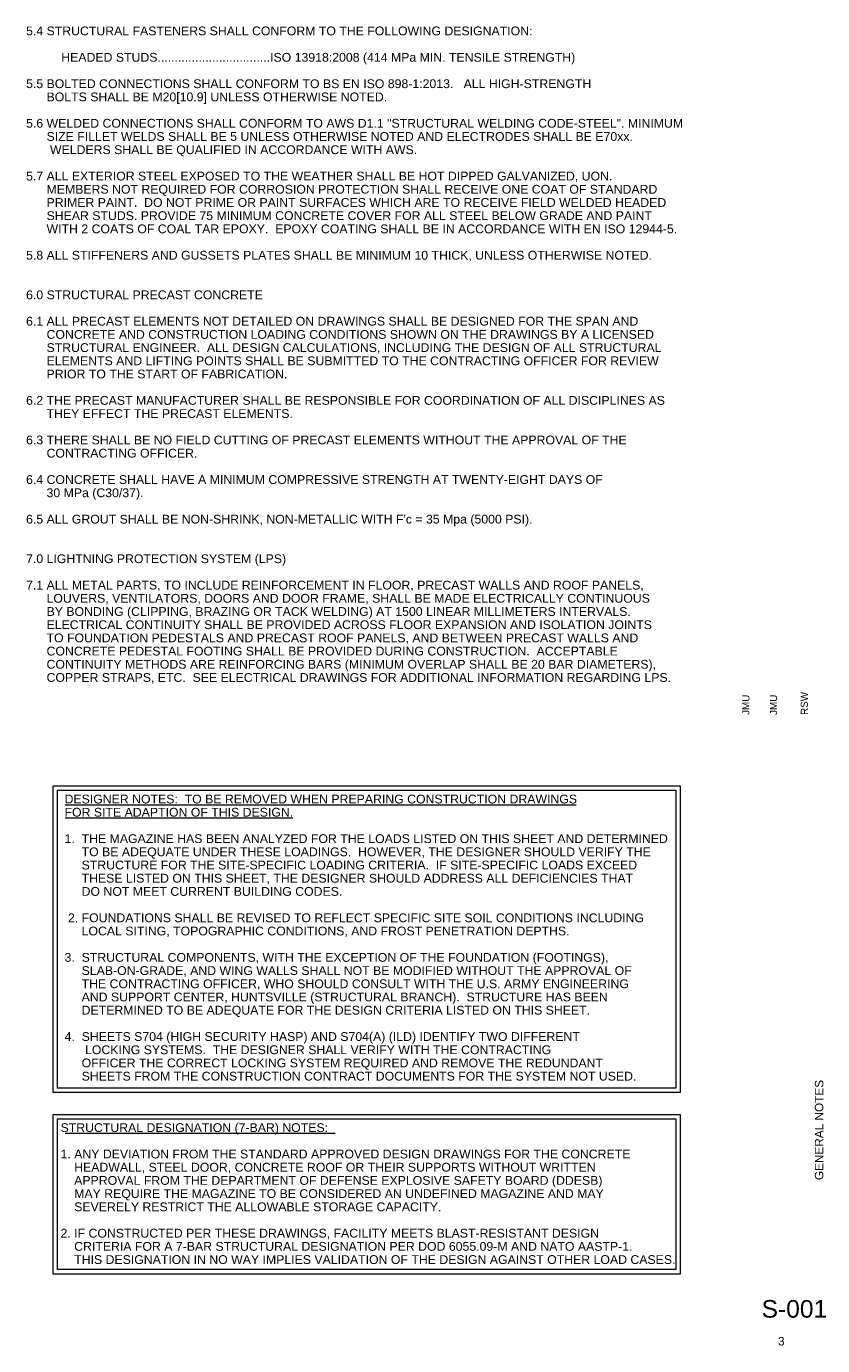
# Paper-space layout 'Layout1' of a CAD drawing. Header units: inches. Extents: x 2.1 to 32.3, y 1.3 to 20.4.
# Tile 2 of 2: x 21 to 32.3, y 1.7 to 20.4. Entities that reach past the tile are written whole.
import ezdxf
from ezdxf.enums import TextEntityAlignment as Align

# ---------------------------------------------------------------- set-up
doc = ezdxf.new("R2010")
doc.units = ezdxf.units.IN
doc.header["$MEASUREMENT"] = 0
doc.layers.add('G-ANNO-TEXT', color=7, linetype='Continuous', lineweight=0)
doc.layers.add('G-ANNO-TTLB', color=4, linetype='Continuous', lineweight=40)
doc.styles.add('Style-Arial', font='arial.ttf')
doc.styles.add('Title Block - General', font='arial.ttf', dxfattribs={"height": 0.12})
doc.styles.add('Title Block - Project Info', font='arial.ttf', dxfattribs={"height": 0.12})
doc.styles.add('Title Block - Small', font='arial.ttf', dxfattribs={"height": 0.1})

psp = doc.layouts.get("Layout1")

# ---------------------------------------------------------------- linework, layer by layer
at = {"layer": 'G-ANNO-TEXT', "color": 7, "linetype": 'Continuous', "lineweight": 0}
for p, q in [((21.51, 9.344), (28.774, 9.344)), ((21.51, 9.157), (24.744, 9.157)), ((21.51, 4.675), (25.35, 4.675))]:
    psp.add_line(p, q, dxfattribs=at)
at = {"layer": 'G-ANNO-TEXT', "color": 7, "linetype": 'Continuous', "lineweight": 0, "flags": 128}
for points in [[(21.339, 9.613), (30.254, 9.613), (30.254, 5.255), (21.339, 5.255), (21.339, 9.613)], [(21.402, 9.55), (30.192, 9.55), (30.192, 5.317), (21.402, 5.317), (21.402, 9.55)], [(21.339, 4.943), (30.254, 4.943), (30.254, 2.673), (21.339, 2.673), (21.339, 4.943)], [(21.402, 4.881), (30.192, 4.881), (30.192, 2.736), (21.402, 2.736), (21.402, 4.881)]]:
    psp.add_lwpolyline(points, close=True, dxfattribs=at)

# ---------------------------------------------------------------- texts
at = {"layer": 'G-ANNO-TEXT', "insert": (20.954, 20.404), "char_height": 0.125, "width": 18.80736, "attachment_point": 1, "line_spacing_factor": 0.9, "style": 'Style-Arial'}
psp.add_mtext('5.4 STRUCTURAL FASTENERS SHALL CONFORM TO THE FOLLOWING DESIGNATION:\\P\\P^IHEADED STUDS.................................ISO 13918:2008 (414 MPa MIN. TENSILE STRENGTH)\\P\\P5.5 BOLTED CONNECTIONS SHALL CONFORM TO BS EN ISO 898-1:2013.   ALL HIGH-STRENGTH\\P      BOLTS SHALL BE M20[10.9] UNLESS OTHERWISE NOTED.\\P\\P5.6 WELDED CONNECTIONS SHALL CONFORM TO AWS D1.1 "STRUCTURAL WELDING CODE-STEEL". MINIMUM\\P      SIZE FILLET WELDS SHALL BE 5 UNLESS OTHERWISE NOTED AND ELECTRODES SHALL BE E70xx. \\P       WELDERS SHALL BE QUALIFIED IN ACCORDANCE WITH AWS.\\P\\P5.7 ALL EXTERIOR STEEL EXPOSED TO THE WEATHER SHALL BE HOT DIPPED GALVANIZED, UON. \\P      MEMBERS NOT REQUIRED FOR CORROSION PROTECTION SHALL RECEIVE ONE COAT OF STANDARD \\P      PRIMER PAINT.  DO NOT PRIME OR PAINT SURFACES WHICH ARE TO RECEIVE FIELD WELDED HEADED \\P      SHEAR STUDS. PROVIDE 75 MINIMUM CONCRETE COVER FOR ALL STEEL BELOW GRADE AND PAINT \\P      WITH 2 COATS OF COAL TAR EPOXY.  EPOXY COATING SHALL BE IN ACCORDANCE WITH EN ISO 12944-5.   \\P\\P5.8 ALL STIFFENERS AND GUSSETS PLATES SHALL BE MINIMUM 10 THICK, UNLESS OTHERWISE NOTED. \\P\\P\\P6.0 STRUCTURAL PRECAST CONCRETE\\P\\P6.1 ALL PRECAST ELEMENTS NOT DETAILED ON DRAWINGS SHALL BE DESIGNED FOR THE SPAN AND\\P      CONCRETE AND CONSTRUCTION LOADING CONDITIONS SHOWN ON THE DRAWINGS BY A LICENSED\\P      STRUCTURAL ENGINEER.  ALL DESIGN CALCULATIONS, INCLUDING THE DESIGN OF ALL STRUCTURAL\\P      ELEMENTS AND LIFTING POINTS SHALL BE SUBMITTED TO THE CONTRACTING OFFICER FOR REVIEW\\P      PRIOR TO THE START OF FABRICATION.\\P\\P6.2 THE PRECAST MANUFACTURER SHALL BE RESPONSIBLE FOR COORDINATION OF ALL DISCIPLINES AS\\P      THEY EFFECT THE PRECAST ELEMENTS.\\P\\P6.3 THERE SHALL BE NO FIELD CUTTING OF PRECAST ELEMENTS WITHOUT THE APPROVAL OF THE\\P      CONTRACTING OFFICER.\\P\\P6.4 CONCRETE SHALL HAVE A MINIMUM COMPRESSIVE STRENGTH AT TWENTY-EIGHT DAYS OF\\P      30 MPa (C30/37).\\P\\P6.5 ALL GROUT SHALL BE NON-SHRINK, NON-METALLIC WITH F\'c = 35 Mpa (5000 PSI).\\P\\P\\P7.0 LIGHTNING PROTECTION SYSTEM (LPS)\\P\\P7.1 ALL METAL PARTS, TO INCLUDE REINFORCEMENT IN FLOOR, PRECAST WALLS AND ROOF PANELS,\\P      LOUVERS, VENTILATORS, DOORS AND DOOR FRAME, SHALL BE MADE ELECTRICALLY CONTINUOUS\\P      BY BONDING (CLIPPING, BRAZING OR TACK WELDING) AT 1500 LINEAR MILLIMETERS INTERVALS.  \\P      ELECTRICAL CONTINUITY SHALL BE PROVIDED ACROSS FLOOR EXPANSION AND ISOLATION JOINTS\\P      TO FOUNDATION PEDESTALS AND PRECAST ROOF PANELS, AND BETWEEN PRECAST WALLS AND\\P      CONCRETE PEDESTAL FOOTING SHALL BE PROVIDED DURING CONSTRUCTION.  ACCEPTABLE\\P      CONTINUITY METHODS ARE REINFORCING BARS (MINIMUM OVERLAP SHALL BE 20 BAR DIAMETERS),\\P      COPPER STRAPS, ETC.  SEE ELECTRICAL DRAWINGS FOR ADDITIONAL INFORMATION REGARDING LPS.\\P', dxfattribs=at)
at = {"layer": 'G-ANNO-TEXT', "char_height": 0.125, "attachment_point": 1, "line_spacing_factor": 0.9, "style": 'Style-Arial'}
for s, insert in [('DESIGNER NOTES:  TO BE REMOVED WHEN PREPARING CONSTRUCTION DRAWINGS \\PFOR SITE ADAPTION OF THIS DESIGN.\\P\\P1.  THE MAGAZINE HAS BEEN ANALYZED FOR THE LOADS LISTED ON THIS SHEET AND DETERMINED\\P     TO BE ADEQUATE UNDER THESE LOADINGS.  HOWEVER, THE DESIGNER SHOULD VERIFY THE \\P     STRUCTURE FOR THE SITE-SPECIFIC LOADING CRITERIA.  IF SITE-SPECIFIC LOADS EXCEED \\P     THESE LISTED ON THIS SHEET, THE DESIGNER SHOULD ADDRESS ALL DEFICIENCIES THAT\\P     DO NOT MEET CURRENT BUILDING CODES. \\P\\P 2. FOUNDATIONS SHALL BE REVISED TO REFLECT SPECIFIC SITE SOIL CONDITIONS INCLUDING\\P     LOCAL SITING, TOPOGRAPHIC CONDITIONS, AND FROST PENETRATION DEPTHS.\\P\\P3.  STRUCTURAL COMPONENTS, WITH THE EXCEPTION OF THE FOUNDATION (FOOTINGS),\\P     SLAB-ON-GRADE, AND WING WALLS SHALL NOT BE MODIFIED WITHOUT THE APPROVAL OF\\P     THE CONTRACTING OFFICER, WHO SHOULD CONSULT WITH THE U.S. ARMY ENGINEERING\\P     AND SUPPORT CENTER, HUNTSVILLE (STRUCTURAL BRANCH).  STRUCTURE HAS BEEN\\P     DETERMINED TO BE ADEQUATE FOR THE DESIGN CRITERIA LISTED ON THIS SHEET.    \\P\\P4.  SHEETS S704 (HIGH SECURITY HASP) AND S704(A) (ILD) IDENTIFY TWO DIFFERENT\\P      LOCKING SYSTEMS.  THE DESIGNER SHALL VERIFY WITH THE CONTRACTING\\P     OFFICER THE CORRECT LOCKING SYSTEM REQUIRED AND REMOVE THE REDUNDANT\\P     SHEETS FROM THE CONSTRUCTION CONTRACT DOCUMENTS FOR THE SYSTEM NOT USED.\\P', (21.501, 9.487)), ('STRUCTURAL DESIGNATION (7-BAR) NOTES:\\P\\P1. ANY DEVIATION FROM THE STANDARD APPROVED DESIGN DRAWINGS FOR THE CONCRETE\\P    HEADWALL, STEEL DOOR, CONCRETE ROOF OR THEIR SUPPORTS WITHOUT WRITTEN \\P    APPROVAL FROM THE DEPARTMENT OF DEFENSE EXPLOSIVE SAFETY BOARD (DDESB)\\P    MAY REQUIRE THE MAGAZINE TO BE CONSIDERED AN UNDEFINED MAGAZINE AND MAY \\P    SEVERELY RESTRICT THE ALLOWABLE STORAGE CAPACITY.\\P\\P2. IF CONSTRUCTED PER THESE DRAWINGS, FACILITY MEETS BLAST-RESISTANT DESIGN\\P    CRITERIA FOR A 7-BAR STRUCTURAL DESIGNATION PER DOD 6055.09-M AND NATO AASTP-1.\\P    THIS DESIGNATION IN NO WAY IMPLIES VALIDATION OF THE DESIGN AGAINST OTHER LOAD CASES.', (21.444, 4.817))]:
    psp.add_mtext(s, dxfattribs=dict(at, insert=insert))
at = {"layer": 'G-ANNO-TTLB', "color": 2, "linetype": 'Continuous', "lineweight": 13, "style": 'Title Block - Small'}
for s, p in [('JMU', (31.136, 10.62)), ('JMU', (31.53, 10.62)), ('RSW', (31.967, 10.62))]:
    psp.add_text(s, height=0.1, rotation=90, dxfattribs=at).set_placement(p, align=Align.TOP_LEFT)
at = {"layer": 'G-ANNO-TTLB', "color": 3, "linetype": 'Continuous', "lineweight": 30, "style": 'Title Block - General'}
for s, height, p in [('S-001', 0.25, (31.41, 2.304)), ('3', 0.12, (31.643, 1.779))]:
    psp.add_text(s, height=height, dxfattribs=at).set_placement(p, align=Align.TOP_LEFT)
at = {"layer": 'G-ANNO-TTLB', "color": 2, "linetype": 'Continuous', "lineweight": 13, "insert": (32.228, 4.721), "char_height": 0.12, "attachment_point": 5, "rotation": 90, "line_spacing_factor": 0.9, "style": 'Title Block - Project Info'}
psp.add_mtext('GENERAL NOTES', dxfattribs=at)

doc.saveas('drawing.dxf')
